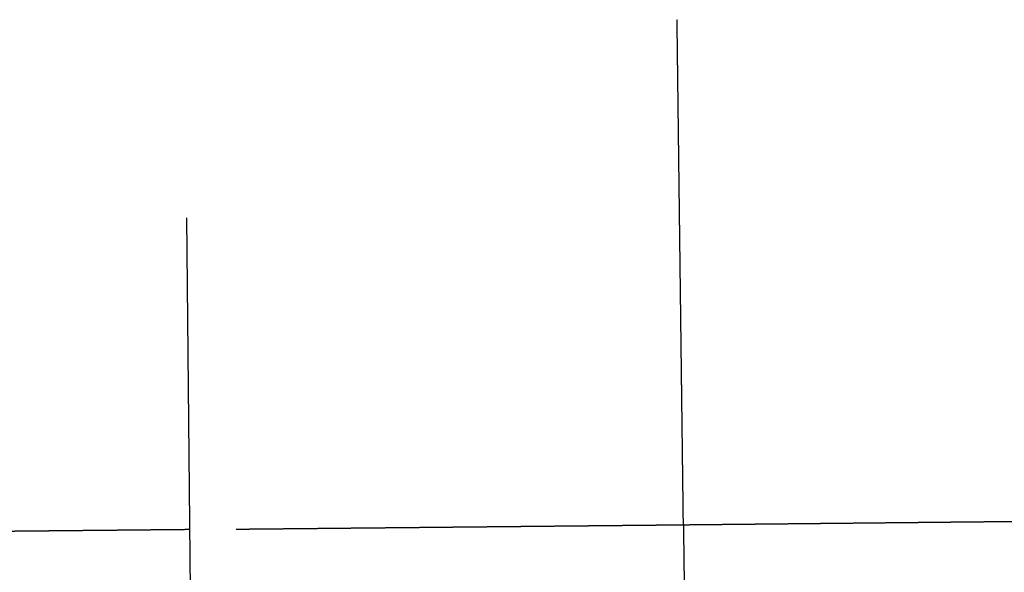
# Model space of a CAD drawing. Extents: x 429357 to 505151, y 227904 to 248592.
# Tile 249 of 256: x 440202 to 450481, y 242524 to 248300. Entities that reach past the tile are written whole.
import ezdxf

# ---------------------------------------------------------------- set-up
doc = ezdxf.new("R2010")
doc.units = 0
doc.header["$MEASUREMENT"] = 0
doc.linetypes.add('DASHED', pattern=[0.75, 0.5, -0.25])
doc.layers.add('V-PROP-LINE-GOVT', color=13, linetype='Continuous')
doc.layers.add('V-PROP-LINE-GOVT-PROTRACTED', color=2, linetype='DASHED')

msp = doc.modelspace()

# ---------------------------------------------------------------- linework, layer by layer
at = {"layer": 'V-PROP-LINE-GOVT', "flags": 128}
msp.add_lwpolyline([(442059, 234898), (441946, 246227)], dxfattribs=at)
at = {"layer": 'V-PROP-LINE-GOVT-PROTRACTED'}
for p, q in [((447131, 243021), (447065, 248300)), ((442460, 242975), (447131, 243021)), ((447131, 243021), (452410, 243075)), ((447131, 243021), (447197, 237742)), ((441980, 242970), (436699, 242918))]:
    msp.add_line(p, q, dxfattribs=at)

doc.saveas('drawing.dxf')
